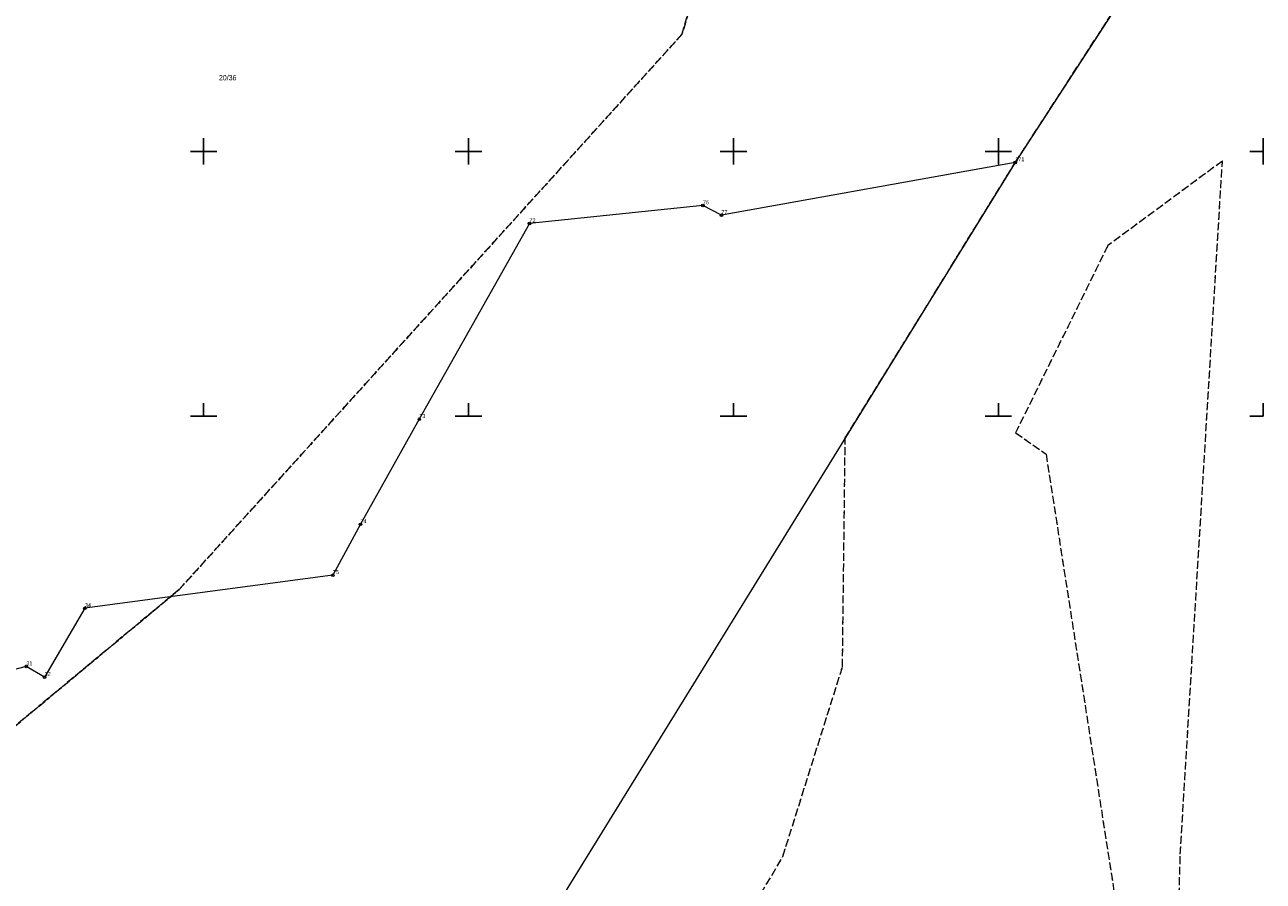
# Model space of a CAD drawing. Header units: metres. Extents: x 5590113 to 5596324, y 5910954 to 5916249.
# Tile 180 of 256: x 5592566 to 5592800, y 5913662 to 5913824. Entities that reach past the tile are written whole.
import ezdxf
from ezdxf.enums import TextEntityAlignment as Align

# ---------------------------------------------------------------- set-up
doc = ezdxf.new("R2010")
doc.units = ezdxf.units.M
for name, pattern in [('219-500', [0]), ('egkk-500', [2, 1.5, -0.5]), ('egug-500', [1, 0.5, -0.5])]:
    doc.linetypes.add(name, pattern=pattern)
doc.layers.get('0').update_dxf_attribs({"color": 2, "lineweight": 5})
doc.styles.get("Standard").update_dxf_attribs({"font": 'Working1250', "width": 0.75})

# ---------------------------------------------------------------- blocks, each defined once
blk = doc.blocks.new('202')
at = {"color": 0, "linetype": 'Continuous', "lineweight": 0}
blk.add_circle((0, 0), 0.25, dxfattribs=at)
blk = doc.blocks.new('RAMKA500K')
at = {"color": 0}
for p, q in [((200, 47.5), (200, 52.5)), ((250, 47.5), (250, 52.5)), ((300, 47.5), (300, 52.5)), ((350, 47.5), (350, 52.5)), ((400, 47.5), (400, 52.5)), ((197.5, 50), (202.5, 50)), ((247.5, 50), (252.5, 50)), ((297.5, 50), (302.5, 50)), ((347.5, 50), (352.5, 50)), ((397.5, 50), (400, 50)), ((200, 0), (200, 2.5)), ((250, 0), (250, 2.5)), ((300, 0), (300, 2.5)), ((350, 0), (350, 2.5)), ((400, 0), (400, 2.5)), ((197.5, 0), (202.5, 0)), ((247.5, 0), (252.5, 0)), ((297.5, 0), (302.5, 0)), ((347.5, 0), (352.5, 0)), ((397.5, 0), (400, 0))]:
    blk.add_line(p, q, dxfattribs=at)

msp = doc.modelspace()

# ---------------------------------------------------------------- linework, layer by layer
at = {"layer": '217-kontur klasyfikacyjny', "color": 92, "linetype": 'egkk-500', "lineweight": 18, "flags": 128}
for points in [[(5592690.28, 5913822.09), (5592712.62, 5913897.32)], [(5592712.62, 5913897.32), (5592690.28, 5913822.09)], [(5592753.2, 5913797.91), (5592798.79, 5913868.12)], [(5592595.4, 5913717.31), (5592690.28, 5913822.09)], [(5592690.28, 5913822.09), (5592595.4, 5913717.31)], [(5592721.1, 5913745.9), (5592753.2, 5913797.91)], [(5592792.3, 5913798.18), (5592770.67, 5913782.21)], [(5592784.34, 5913667.32), (5592792.3, 5913798.18)], [(5592770.67, 5913782.21), (5592753.26, 5913746.9)], [(5592720.58, 5913702.69), (5592721.1, 5913745.9)], [(5592753.26, 5913746.9), (5592759, 5913742.87)], [(5592759, 5913742.87), (5592772.26, 5913657.57)], [(5592484.36, 5913624.93), (5592595.4, 5913717.31)], [(5592595.4, 5913717.31), (5592484.36, 5913624.93)], [(5592709.32, 5913666.89), (5592720.58, 5913702.69)], [(5592680.85, 5913618.51), (5592709.32, 5913666.89)], [(5592782.77, 5913607.49), (5592784.34, 5913667.32)]]:
    msp.add_lwpolyline(points, dxfattribs=at)
at = {"layer": '218-kontur użytku gruntowego', "color": 3, "linetype": 'egug-500', "lineweight": 18, "flags": 128}
for points in [[(5592690.28, 5913822.09), (5592712.62, 5913897.32)], [(5592712.62, 5913897.32), (5592690.28, 5913822.09)], [(5592753.2, 5913797.91), (5592798.79, 5913868.12)], [(5592595.4, 5913717.31), (5592690.28, 5913822.09)], [(5592690.28, 5913822.09), (5592595.4, 5913717.31)], [(5592721.1, 5913745.9), (5592753.2, 5913797.91)], [(5592792.3, 5913798.18), (5592770.67, 5913782.21)], [(5592784.34, 5913667.32), (5592792.3, 5913798.18)], [(5592770.67, 5913782.21), (5592753.26, 5913746.9)], [(5592720.58, 5913702.69), (5592721.1, 5913745.9)], [(5592753.26, 5913746.9), (5592759, 5913742.87)], [(5592759, 5913742.87), (5592772.26, 5913657.57)], [(5592484.36, 5913624.93), (5592595.4, 5913717.31)], [(5592595.4, 5913717.31), (5592484.36, 5913624.93)], [(5592709.32, 5913666.89), (5592720.58, 5913702.69)], [(5592680.85, 5913618.51), (5592709.32, 5913666.89)], [(5592782.77, 5913607.49), (5592784.34, 5913667.32)]]:
    msp.add_lwpolyline(points, dxfattribs=at)
at = {"layer": '219-działka ewidencyjna', "color": 7, "linetype": '219-500', "lineweight": 18, "flags": 128}
for points in [[(5592771.42, 5913825.96), (5592753.2, 5913797.91)], [(5592753.2, 5913797.91), (5592665.58, 5913655.95)], [(5592753.2, 5913797.91), (5592697.72, 5913787.93)], [(5592694.23, 5913789.79), (5592661.5, 5913786.4)], [(5592697.72, 5913787.93), (5592694.23, 5913789.79)], [(5592661.5, 5913786.4), (5592640.71, 5913749.43)], [(5592640.71, 5913749.43), (5592629.6, 5913729.6)], [(5592629.6, 5913729.6), (5592624.39, 5913719.98)], [(5592624.39, 5913719.98), (5592577.58, 5913713.75)], [(5592577.58, 5913713.75), (5592569.98, 5913700.74)], [(5592566.53, 5913702.77), (5592517.29, 5913690.02)], [(5592569.98, 5913700.74), (5592566.53, 5913702.77)]]:
    msp.add_lwpolyline(points, dxfattribs=at)

# ---------------------------------------------------------------- block references
at = {"layer": '202-punkt graniczny', "color": 7, "linetype": 'CONTINUOUS', "lineweight": 18}
for p in [(5592753.2, 5913797.91), (5592694.23, 5913789.79), (5592697.72, 5913787.93), (5592661.5, 5913786.4), (5592640.71, 5913749.43), (5592629.6, 5913729.6), (5592624.39, 5913719.98), (5592577.58, 5913713.75), (5592566.53, 5913702.77), (5592569.98, 5913700.74)]:
    msp.add_blockref('202', p, dxfattribs=at)
at = {"layer": 'Wstawianie ramki sekcyjnej z opisem', "color": 7, "linetype": 'CONTINUOUS', "lineweight": 13}
msp.add_blockref('RAMKA500K', (5592400, 5913750), dxfattribs=at)

# ---------------------------------------------------------------- texts
at = {"layer": '202-punkt graniczny-Atr103', "color": 7, "width": 0.9}
for s, p in [('171', (5592753.2, 5913797.91)), ('171', (5592753.2, 5913797.91)), ('76', (5592694.23, 5913789.79)), ('76', (5592694.23, 5913789.79)), ('72', (5592661.5, 5913786.4)), ('72', (5592661.5, 5913786.4)), ('77', (5592697.72, 5913787.93)), ('77', (5592697.72, 5913787.93)), ('73', (5592640.71, 5913749.43)), ('73', (5592640.71, 5913749.43)), ('74', (5592629.6, 5913729.6)), ('74', (5592629.6, 5913729.6)), ('75', (5592624.39, 5913719.98)), ('75', (5592624.39, 5913719.98)), ('34', (5592577.58, 5913713.75)), ('34', (5592577.58, 5913713.75)), ('31', (5592566.53, 5913702.77)), ('31', (5592566.53, 5913702.77)), ('32', (5592569.98, 5913700.74)), ('32', (5592569.98, 5913700.74))]:
    msp.add_text(s, height=0.75, dxfattribs=at).set_placement(p, align=Align.BOTTOM_LEFT)
at = {"layer": '211-numer działki ewidencyjnej', "color": 7, "linetype": 'CONTINUOUS', "lineweight": 18, "width": 0.79}
msp.add_text('20/36', height=1, dxfattribs=at).set_placement((5592602.89, 5913814.41), align=Align.TOP_LEFT)

doc.saveas('drawing.dxf')
